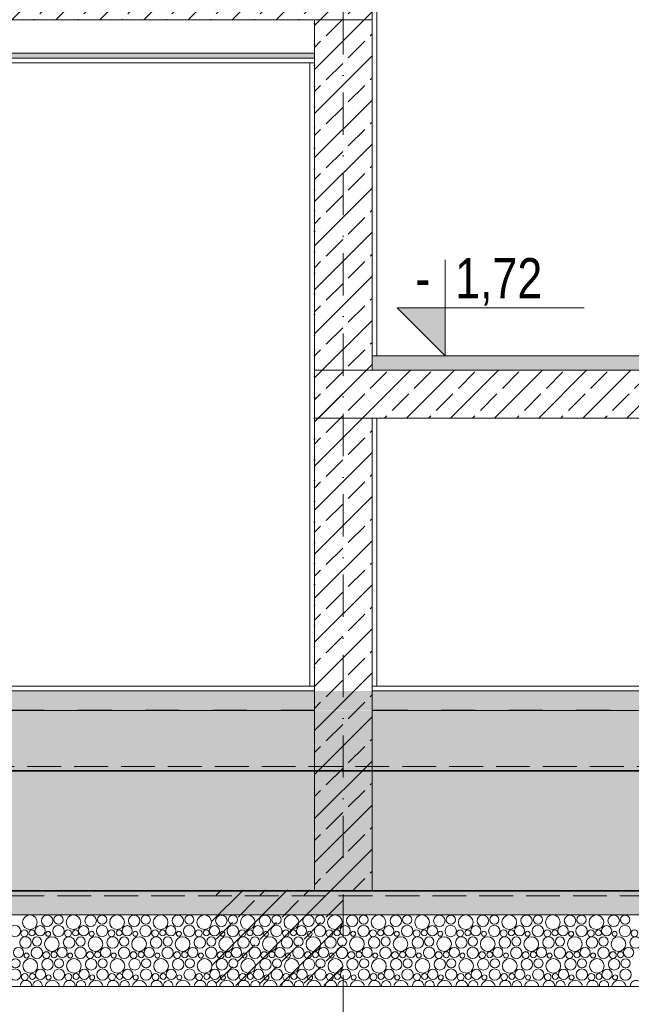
# Model space of a CAD drawing. Header units: millimetres. Extents: x -126680 to -83680, y 18016 to 39016.
# Tile 5 of 121: x -113380 to -110828, y 21285 to 25392. Entities that reach past the tile are written whole.
import ezdxf

# ---------------------------------------------------------------- set-up
doc = ezdxf.new("R2010")
doc.units = ezdxf.units.MM
doc.header["$MEASUREMENT"] = 0
for name, pattern in [('Krawędzie ukryte', [195.611112, 141.111112, -54.5]), ('Kropki i Kreski', [335.138881, 176.388884, -88.194442, 0, -70.555556]), ('Przerywana', [282.222223, 141.111112, -141.111112])]:
    doc.linetypes.add(name, pattern=pattern)
for name, color, linetype, lineweight in [('Nowe_0_Nr_pióra__21', 7, 'Continuous', 20), ('Nowe_Konstrukcja - Schody_Nr_pióra__3', 7, 'Continuous', 13), ('Nowe_Konstrukcja - Stropy_Nr_pióra__21', 7, 'Continuous', 20), ('Nowe_Konstrukcja - Stropy_Nr_pióra__3', 7, 'Continuous', 13), ('Nowe_Konstrukcja - Stropy_Nr_pióra__41', 7, 'Continuous', 13), ('Nowe_Konstrukcja - Stropy_Nr_pióra__7', 7, 'Continuous', 35), ('Nowe_Konstrukcja - Ściany zew_Nr_pióra__21', 7, 'Continuous', 20), ('Nowe_Konstrukcja - Ściany zew_Nr_pióra__3', 7, 'Continuous', 13), ('Nowe_Osie_Nr_pióra__3', 7, 'Continuous', 13), ('Nowe_Osie_Nr_pióra__4', 8, 'Continuous', 13), ('Nowe_Tabelka_Nr_pióra__3', 7, 'Continuous', 13)]:
    doc.layers.add(name, color=color, linetype=linetype, lineweight=lineweight)
for name, color, linetype, lineweight, true_color in [('Nowe_Konstrukcja - Schody_Nr_pióra__116', 7, 'Continuous', 13, 0xcccccc), ('Nowe_Konstrukcja - Stropy_Nr_pióra__23', 7, 'Continuous', 13, 0x858585), ('Nowe_Konstrukcja - Stropy_Nr_pióra__62', 7, 'Continuous', 18, 0xaaaaaa), ('Nowe_Konstrukcja - Ściany zew_Nr_pióra__23', 7, 'Continuous', 13, 0x858585)]:
    doc.layers.add(name, color=color, linetype=linetype, lineweight=lineweight, true_color=true_color)
doc.styles.add('STYL_AUTOMATYCZNY_2', font='arial.ttf', dxfattribs={"width": 0.8})
pattern_1 = [(45, (0, 0), (-91.92388, 91.92388), []), (45, (-45.96, 45.96), (-91.92388, 91.92388), [97.5, -32.5])]
pattern_2 = [(0, (0, 0), (0, 311.76916), [30, -150]), (0, (90, 155.9), (0, 311.76916), [30, -150]), (60, (0, 0), (-270, 155.8846), [30, -150]), (60, (180, 0), (-270, 155.8846), [30, -150]), (120, (30, 0), (270, 155.8846), [30, -150]), (120, (210, 0), (270, 155.8846), [30, -150]), (0, (0, 30), (0, 60.000002), [0, -60.000002, 0, -90.000004]), (45, (30, 30), (-42.42641, 42.42641), [0, -45.000002, 0, -75.000003])]

# ---------------------------------------------------------------- blocks, each defined once
blk = doc.blocks.new('*X4')
at = {"layer": 'Nowe_Konstrukcja - Stropy_Nr_pióra__62', "color": 253, "linetype": 'Continuous', "lineweight": 18, "true_color": 0xaaaaaa}
for centre, radius in [((-113337.5, 21626.9), 30.6), ((-113265.7, 21633.2), 23.9), ((-113217.7, 21637.6), 19.2), ((-113155.6, 21626.9), 30.6), ((-113083.8, 21633.2), 23.9), ((-113035.8, 21637.6), 19.2), ((-112973.7, 21626.9), 30.6), ((-112902, 21633.2), 23.9), ((-112853.9, 21637.6), 19.2), ((-112791.9, 21626.9), 30.6), ((-112720.1, 21633.2), 23.9), ((-112672.1, 21637.6), 19.2), ((-112610, 21626.9), 30.6), ((-112538.3, 21633.2), 23.9), ((-112490.2, 21637.6), 19.2), ((-112428.2, 21626.9), 30.6), ((-112356.4, 21633.2), 23.9), ((-112308.4, 21637.6), 19.2), ((-112246.3, 21626.9), 30.6), ((-112174.5, 21633.2), 23.9), ((-112126.5, 21637.6), 19.2), ((-112064.5, 21626.9), 30.6), ((-111992.7, 21633.2), 23.9), ((-111944.7, 21637.6), 19.2), ((-111882.6, 21626.9), 30.6), ((-111810.8, 21633.2), 23.9), ((-111762.8, 21637.6), 19.2), ((-111700.8, 21626.9), 30.6), ((-111629, 21633.2), 23.9), ((-111581, 21637.6), 19.2), ((-111518.9, 21626.9), 30.6), ((-111447.1, 21633.2), 23.9), ((-111399.1, 21637.6), 19.2), ((-111337.1, 21626.9), 30.6), ((-111265.3, 21633.2), 23.9), ((-111217.3, 21637.6), 19.2), ((-111155.2, 21626.9), 30.6), ((-111083.4, 21633.2), 23.9), ((-111035.4, 21637.6), 19.2), ((-110973.4, 21626.9), 30.6), ((-110901.6, 21633.2), 23.9), ((-110853.6, 21637.6), 19.2), ((-113400, 21590.4), 23.7), ((-113294.9, 21591.5), 21.3), ((-113218.2, 21590.4), 23.7), ((-113113, 21591.5), 21.3), ((-113036.3, 21590.4), 23.7), ((-112931.2, 21591.5), 21.3), ((-112854.5, 21590.4), 23.7), ((-112749.3, 21591.5), 21.3), ((-112672.6, 21590.4), 23.7), ((-112567.5, 21591.5), 21.3), ((-112490.7, 21590.4), 23.7), ((-112385.6, 21591.5), 21.3), ((-112308.9, 21590.4), 23.7), ((-112203.8, 21591.5), 21.3), ((-112127, 21590.4), 23.7), ((-112021.9, 21591.5), 21.3), ((-111945.2, 21590.4), 23.7), ((-111840.1, 21591.5), 21.3), ((-111763.3, 21590.4), 23.7), ((-111658.2, 21591.5), 21.3), ((-111581.5, 21590.4), 23.7), ((-111476.4, 21591.5), 21.3), ((-111399.6, 21590.4), 23.7), ((-111294.5, 21591.5), 21.3), ((-111217.8, 21590.4), 23.7), ((-111112.7, 21591.5), 21.3), ((-111035.9, 21590.4), 23.7), ((-110930.8, 21591.5), 21.3), ((-110854.1, 21590.4), 23.7), ((-113355.7, 21542.2), 23.9), ((-113360.5, 21580.8), 14.3), ((-113328.6, 21582.6), 12.5), ((-113245.6, 21535.9), 30.6), ((-113261.2, 21578.8), 10.3), ((-113173.8, 21542.2), 23.9), ((-113178.7, 21580.8), 14.3), ((-113146.7, 21582.6), 12.5), ((-113063.7, 21535.9), 30.6), ((-113079.4, 21578.8), 10.3), ((-112992, 21542.2), 23.9), ((-112996.8, 21580.8), 14.3), ((-112964.9, 21582.6), 12.5), ((-112881.9, 21535.9), 30.6), ((-112897.5, 21578.8), 10.3), ((-112810.1, 21542.2), 23.9), ((-112814.9, 21580.8), 14.3), ((-112783, 21582.6), 12.5), ((-112700, 21535.9), 30.6), ((-112715.7, 21578.8), 10.3), ((-112628.3, 21542.2), 23.9), ((-112633.1, 21580.8), 14.3), ((-112601.2, 21582.6), 12.5), ((-112518.2, 21535.9), 30.6), ((-112533.8, 21578.8), 10.3), ((-112446.4, 21542.2), 23.9), ((-112451.2, 21580.8), 14.3), ((-112419.3, 21582.6), 12.5), ((-112336.3, 21535.9), 30.6), ((-112351.9, 21578.8), 10.3), ((-112264.5, 21542.2), 23.9), ((-112269.4, 21580.8), 14.3), ((-112237.5, 21582.6), 12.5), ((-112154.5, 21535.9), 30.6), ((-112170.1, 21578.8), 10.3), ((-112082.7, 21542.2), 23.9), ((-112087.5, 21580.8), 14.3), ((-112055.6, 21582.6), 12.5), ((-111972.6, 21535.9), 30.6), ((-111988.2, 21578.8), 10.3), ((-111900.8, 21542.2), 23.9), ((-111905.7, 21580.8), 14.3), ((-111873.8, 21582.6), 12.5), ((-111790.8, 21535.9), 30.6), ((-111806.4, 21578.8), 10.3), ((-111719, 21542.2), 23.9), ((-111723.8, 21580.8), 14.3), ((-111691.9, 21582.6), 12.5), ((-111608.9, 21535.9), 30.6), ((-111624.5, 21578.8), 10.3), ((-111537.1, 21542.2), 23.9), ((-111542, 21580.8), 14.3), ((-111510.1, 21582.6), 12.5), ((-111427.1, 21535.9), 30.6), ((-111442.7, 21578.8), 10.3), ((-111355.3, 21542.2), 23.9), ((-111360.1, 21580.8), 14.3), ((-111328.2, 21582.6), 12.5), ((-111245.2, 21535.9), 30.6), ((-111260.8, 21578.8), 10.3), ((-111173.4, 21542.2), 23.9), ((-111178.3, 21580.8), 14.3), ((-111146.3, 21582.6), 12.5), ((-111063.4, 21535.9), 30.6), ((-111079, 21578.8), 10.3), ((-110991.6, 21542.2), 23.9), ((-110996.4, 21580.8), 14.3), ((-110964.5, 21582.6), 12.5), ((-110881.5, 21535.9), 30.6), ((-110897.1, 21578.8), 10.3), ((-110809.7, 21542.2), 23.9), ((-110814.6, 21580.8), 14.3), ((-113307.7, 21546.6), 19.2), ((-113125.8, 21546.6), 19.2), ((-112943.9, 21546.6), 19.2), ((-112762.1, 21546.6), 19.2), ((-112580.2, 21546.6), 19.2), ((-112398.4, 21546.6), 19.2), ((-112216.5, 21546.6), 19.2), ((-112034.7, 21546.6), 19.2), ((-111852.8, 21546.6), 19.2), ((-111671, 21546.6), 19.2), ((-111489.1, 21546.6), 19.2), ((-111307.3, 21546.6), 19.2), ((-111125.4, 21546.6), 19.2), ((-110943.6, 21546.6), 19.2), ((-113384.9, 21500.5), 21.3), ((-113351.2, 21487.8), 10.3), ((-113308.2, 21499.4), 23.7), ((-113268.7, 21489.8), 14.3), ((-113236.7, 21491.6), 12.5), ((-113203, 21500.5), 21.3), ((-113169.4, 21487.8), 10.3), ((-113126.3, 21499.4), 23.7), ((-113086.8, 21489.8), 14.3), ((-113054.9, 21491.6), 12.5), ((-113021.2, 21500.5), 21.3), ((-112987.5, 21487.8), 10.3), ((-112944.5, 21499.4), 23.7), ((-112904.9, 21489.8), 14.3), ((-112873, 21491.6), 12.5), ((-112839.3, 21500.5), 21.3), ((-112805.7, 21487.8), 10.3), ((-112762.6, 21499.4), 23.7), ((-112723.1, 21489.8), 14.3), ((-112691.2, 21491.6), 12.5), ((-112657.5, 21500.5), 21.3), ((-112623.8, 21487.8), 10.3), ((-112580.7, 21499.4), 23.7), ((-112541.2, 21489.8), 14.3), ((-112509.3, 21491.6), 12.5), ((-112475.6, 21500.5), 21.3), ((-112441.9, 21487.8), 10.3), ((-112398.9, 21499.4), 23.7), ((-112359.4, 21489.8), 14.3), ((-112327.5, 21491.6), 12.5), ((-112293.8, 21500.5), 21.3), ((-112260.1, 21487.8), 10.3), ((-112217, 21499.4), 23.7), ((-112177.5, 21489.8), 14.3), ((-112145.6, 21491.6), 12.5), ((-112111.9, 21500.5), 21.3), ((-112078.2, 21487.8), 10.3), ((-112035.2, 21499.4), 23.7), ((-111995.7, 21489.8), 14.3), ((-111963.8, 21491.6), 12.5), ((-111930.1, 21500.5), 21.3), ((-111896.4, 21487.8), 10.3), ((-111853.3, 21499.4), 23.7), ((-111813.8, 21489.8), 14.3), ((-111781.9, 21491.6), 12.5), ((-111748.2, 21500.5), 21.3), ((-111714.5, 21487.8), 10.3), ((-111671.5, 21499.4), 23.7), ((-111632, 21489.8), 14.3), ((-111600.1, 21491.6), 12.5), ((-111566.4, 21500.5), 21.3), ((-111532.7, 21487.8), 10.3), ((-111489.6, 21499.4), 23.7), ((-111450.1, 21489.8), 14.3), ((-111418.2, 21491.6), 12.5), ((-111384.5, 21500.5), 21.3), ((-111350.8, 21487.8), 10.3), ((-111307.8, 21499.4), 23.7), ((-111268.3, 21489.8), 14.3), ((-111236.3, 21491.6), 12.5), ((-111202.7, 21500.5), 21.3), ((-111169, 21487.8), 10.3), ((-111125.9, 21499.4), 23.7), ((-111086.4, 21489.8), 14.3), ((-111054.5, 21491.6), 12.5), ((-111020.8, 21500.5), 21.3), ((-110987.1, 21487.8), 10.3), ((-110944.1, 21499.4), 23.7), ((-110904.6, 21489.8), 14.3), ((-110872.6, 21491.6), 12.5), ((-110839, 21500.5), 21.3), ((-113397.7, 21455.6), 19.2), ((-113335.6, 21444.9), 30.6), ((-113263.8, 21451.2), 23.9), ((-113215.8, 21455.6), 19.2), ((-113153.7, 21444.9), 30.6), ((-113082, 21451.2), 23.9), ((-113033.9, 21455.6), 19.2), ((-112971.9, 21444.9), 30.6), ((-112900.1, 21451.2), 23.9), ((-112852.1, 21455.6), 19.2), ((-112790, 21444.9), 30.6), ((-112718.3, 21451.2), 23.9), ((-112670.2, 21455.6), 19.2), ((-112608.2, 21444.9), 30.6), ((-112536.4, 21451.2), 23.9), ((-112488.4, 21455.6), 19.2), ((-112426.3, 21444.9), 30.6), ((-112354.5, 21451.2), 23.9), ((-112306.5, 21455.6), 19.2), ((-112244.5, 21444.9), 30.6), ((-112172.7, 21451.2), 23.9), ((-112124.7, 21455.6), 19.2), ((-112062.6, 21444.9), 30.6), ((-111990.8, 21451.2), 23.9), ((-111942.8, 21455.6), 19.2), ((-111880.8, 21444.9), 30.6), ((-111809, 21451.2), 23.9), ((-111761, 21455.6), 19.2), ((-111698.9, 21444.9), 30.6), ((-111627.1, 21451.2), 23.9), ((-111579.1, 21455.6), 19.2), ((-111517.1, 21444.9), 30.6), ((-111445.3, 21451.2), 23.9), ((-111397.3, 21455.6), 19.2), ((-111335.2, 21444.9), 30.6), ((-111263.4, 21451.2), 23.9), ((-111215.4, 21455.6), 19.2), ((-111153.4, 21444.9), 30.6), ((-111081.6, 21451.2), 23.9), ((-111033.6, 21455.6), 19.2), ((-110971.5, 21444.9), 30.6), ((-110899.7, 21451.2), 23.9), ((-110851.7, 21455.6), 19.2), ((-113398.2, 21408.4), 23.7), ((-113358.7, 21398.8), 14.3), ((-113326.7, 21400.6), 12.5), ((-113293, 21409.5), 21.3), ((-113259.4, 21396.8), 10.3), ((-113216.3, 21408.4), 23.7), ((-113176.8, 21398.8), 14.3), ((-113144.9, 21400.6), 12.5), ((-113111.2, 21409.5), 21.3), ((-113077.5, 21396.8), 10.3), ((-113034.5, 21408.4), 23.7), ((-112994.9, 21398.8), 14.3), ((-112963, 21400.6), 12.5), ((-112929.3, 21409.5), 21.3), ((-112895.7, 21396.8), 10.3), ((-112852.6, 21408.4), 23.7), ((-112813.1, 21398.8), 14.3), ((-112781.2, 21400.6), 12.5), ((-112747.5, 21409.5), 21.3), ((-112713.8, 21396.8), 10.3), ((-112670.7, 21408.4), 23.7), ((-112631.2, 21398.8), 14.3), ((-112599.3, 21400.6), 12.5), ((-112565.6, 21409.5), 21.3), ((-112531.9, 21396.8), 10.3), ((-112488.9, 21408.4), 23.7), ((-112449.4, 21398.8), 14.3), ((-112417.5, 21400.6), 12.5), ((-112383.8, 21409.5), 21.3), ((-112350.1, 21396.8), 10.3), ((-112307, 21408.4), 23.7), ((-112267.5, 21398.8), 14.3), ((-112235.6, 21400.6), 12.5), ((-112201.9, 21409.5), 21.3), ((-112168.2, 21396.8), 10.3), ((-112125.2, 21408.4), 23.7), ((-112085.7, 21398.8), 14.3), ((-112053.8, 21400.6), 12.5), ((-112020.1, 21409.5), 21.3), ((-111986.4, 21396.8), 10.3), ((-111943.3, 21408.4), 23.7), ((-111903.8, 21398.8), 14.3), ((-111871.9, 21400.6), 12.5), ((-111838.2, 21409.5), 21.3), ((-111804.5, 21396.8), 10.3), ((-111761.5, 21408.4), 23.7), ((-111722, 21398.8), 14.3), ((-111690.1, 21400.6), 12.5), ((-111656.4, 21409.5), 21.3), ((-111622.7, 21396.8), 10.3), ((-111579.6, 21408.4), 23.7), ((-111540.1, 21398.8), 14.3), ((-111508.2, 21400.6), 12.5), ((-111474.5, 21409.5), 21.3), ((-111440.8, 21396.8), 10.3), ((-111397.8, 21408.4), 23.7), ((-111358.3, 21398.8), 14.3), ((-111326.3, 21400.6), 12.5), ((-111292.7, 21409.5), 21.3), ((-111259, 21396.8), 10.3), ((-111215.9, 21408.4), 23.7), ((-111176.4, 21398.8), 14.3), ((-111144.5, 21400.6), 12.5), ((-111110.8, 21409.5), 21.3), ((-111077.1, 21396.8), 10.3), ((-111034.1, 21408.4), 23.7), ((-110994.6, 21398.8), 14.3), ((-110962.6, 21400.6), 12.5), ((-110929, 21409.5), 21.3), ((-110895.3, 21396.8), 10.3), ((-110852.2, 21408.4), 23.7)]:
    blk.add_circle(centre, radius, dxfattribs=at)
for centre, radius, start, end in [((-113310, 21681.4), 23.7, 257.736, 282.264), ((-113270.5, 21671.8), 14.3, 251.5647, 288.4353), ((-113128.2, 21681.4), 23.7, 257.736, 282.264), ((-113088.7, 21671.8), 14.3, 251.5647, 288.4353), ((-112946.3, 21681.4), 23.7, 257.736, 282.264), ((-112906.8, 21671.8), 14.3, 251.5647, 288.4353), ((-112764.5, 21681.4), 23.7, 257.736, 282.264), ((-112724.9, 21671.8), 14.3, 251.5647, 288.4353), ((-112582.6, 21681.4), 23.7, 257.736, 282.264), ((-112543.1, 21671.8), 14.3, 251.5647, 288.4353), ((-112400.7, 21681.4), 23.7, 257.736, 282.264), ((-112361.2, 21671.8), 14.3, 251.5647, 288.4353), ((-112218.9, 21681.4), 23.7, 257.736, 282.264), ((-112179.4, 21671.8), 14.3, 251.5647, 288.4353), ((-112037, 21681.4), 23.7, 257.736, 282.264), ((-111997.5, 21671.8), 14.3, 251.5647, 288.4353), ((-111855.2, 21681.4), 23.7, 257.736, 282.264), ((-111815.7, 21671.8), 14.3, 251.5647, 288.4353), ((-111673.3, 21681.4), 23.7, 257.736, 282.264), ((-111633.8, 21671.8), 14.3, 251.5647, 288.4353), ((-111491.5, 21681.4), 23.7, 257.736, 282.264), ((-111452, 21671.8), 14.3, 251.5647, 288.4353), ((-111309.6, 21681.4), 23.7, 257.736, 282.264), ((-111270.1, 21671.8), 14.3, 251.5647, 288.4353), ((-111127.8, 21681.4), 23.7, 257.736, 282.264), ((-111088.3, 21671.8), 14.3, 251.5647, 288.4353), ((-110945.9, 21681.4), 23.7, 257.736, 282.264), ((-110906.4, 21671.8), 14.3, 251.5647, 288.4353), ((-113353.8, 21360.2), 23.9, 355.4446, 184.5554), ((-113305.8, 21364.6), 19.2, 340.8104, 199.1896), ((-113243.7, 21353.9), 30.6, 8.1412, 171.8588), ((-113172, 21360.2), 23.9, 355.4446, 184.5554), ((-113123.9, 21364.6), 19.2, 340.8104, 199.1896), ((-113061.9, 21353.9), 30.6, 8.1412, 171.8588), ((-112990.1, 21360.2), 23.9, 355.4446, 184.5554), ((-112942.1, 21364.6), 19.2, 340.8104, 199.1896), ((-112880, 21353.9), 30.6, 8.1412, 171.8588), ((-112808.3, 21360.2), 23.9, 355.4446, 184.5554), ((-112760.2, 21364.6), 19.2, 340.8104, 199.1896), ((-112698.2, 21353.9), 30.6, 8.1412, 171.8588), ((-112626.4, 21360.2), 23.9, 355.4446, 184.5554), ((-112578.4, 21364.6), 19.2, 340.8104, 199.1896), ((-112516.3, 21353.9), 30.6, 8.1412, 171.8588), ((-112444.5, 21360.2), 23.9, 355.4446, 184.5554), ((-112396.5, 21364.6), 19.2, 340.8104, 199.1896), ((-112334.5, 21353.9), 30.6, 8.1412, 171.8588), ((-112262.7, 21360.2), 23.9, 355.4446, 184.5554), ((-112214.7, 21364.6), 19.2, 340.8104, 199.1896), ((-112152.6, 21353.9), 30.6, 8.1412, 171.8588), ((-112080.8, 21360.2), 23.9, 355.4446, 184.5554), ((-112032.8, 21364.6), 19.2, 340.8104, 199.1896), ((-111970.8, 21353.9), 30.6, 8.1412, 171.8588), ((-111899, 21360.2), 23.9, 355.4446, 184.5554), ((-111851, 21364.6), 19.2, 340.8104, 199.1896), ((-111788.9, 21353.9), 30.6, 8.1412, 171.8588), ((-111717.1, 21360.2), 23.9, 355.4446, 184.5554), ((-111669.1, 21364.6), 19.2, 340.8104, 199.1896), ((-111607.1, 21353.9), 30.6, 8.1412, 171.8588), ((-111535.3, 21360.2), 23.9, 355.4446, 184.5554), ((-111487.3, 21364.6), 19.2, 340.8104, 199.1896), ((-111425.2, 21353.9), 30.6, 8.1412, 171.8588), ((-111353.4, 21360.2), 23.9, 355.4446, 184.5554), ((-111305.4, 21364.6), 19.2, 340.8104, 199.1896), ((-111243.4, 21353.9), 30.6, 8.1412, 171.8588), ((-111171.6, 21360.2), 23.9, 355.4446, 184.5554), ((-111123.6, 21364.6), 19.2, 340.8104, 199.1896), ((-111061.5, 21353.9), 30.6, 8.1412, 171.8588), ((-110989.7, 21360.2), 23.9, 355.4446, 184.5554), ((-110941.7, 21364.6), 19.2, 340.8104, 199.1896), ((-110879.6, 21353.9), 30.6, 8.1412, 171.8588), ((-110807.9, 21360.2), 23.9, 355.4446, 184.5554)]:
    blk.add_arc(centre, radius, start, end, dxfattribs=at)
blk = doc.blocks.new('Wypełnienie_2_2', base_point=(0, 0))
at = {"layer": 'Nowe_Konstrukcja - Stropy_Nr_pióra__21', "color": 7, "linetype": 'Continuous', "lineweight": 20, "flags": 128}
blk.add_lwpolyline([(-122349.5, 21358.3), (-95431.4, 21358.3), (-95431.4, 21658.3), (-122349.5, 21658.3)], close=True, dxfattribs=at)
at = {"layer": 'Nowe_Konstrukcja - Stropy_Nr_pióra__62', "color": 253, "linetype": 'Continuous', "lineweight": 18, "true_color": 0xaaaaaa}
blk.add_blockref('*X4', (0, 0), dxfattribs=at)

msp = doc.modelspace()

# ---------------------------------------------------------------- hatches: boundary and pattern name
at = {"layer": 'Nowe_Konstrukcja - Schody_Nr_pióra__116', "linetype": 'Continuous', "lineweight": 13, "true_color": 0xcccccc}
msp.add_hatch(color=254, dxfattribs=at).paths.add_polyline_path([(-111909, 23930.1), (-109989, 23930.1), (-109989, 23990.1), (-111909, 23990.1)])
at = {"layer": 'Nowe_Konstrukcja - Stropy_Nr_pióra__23', "linetype": 'Continuous', "lineweight": 13, "true_color": 0x858585}
h = msp.add_hatch(dxfattribs=at)
h.set_pattern_fill('Beton_zbrojony_0002', color=252, style=0, pattern_type=2)
h.set_pattern_definition(pattern_1)
h.paths.add_polyline_path([(-122049.5, 25342.3), (-121809.5, 25342.3), (-121809.5, 25392.3), (-112149.5, 25392.3), (-111909.5, 25392.3), (-111909.5, 25592.3), (-122049.5, 25592.3), (-122049.5, 25392.3)])
at = {"layer": 'Nowe_Konstrukcja - Stropy_Nr_pióra__23', "linetype": 'Continuous', "lineweight": 0, "true_color": 0xe0e0e0}
for points in [[(-113289.5, 25252.3), (-114899.5, 25252.3), (-114899.5, 25232.3), (-113289.5, 25232.3)], [(-112149.5, 25252.3), (-113289.5, 25252.3), (-113289.5, 25232.3), (-112149.5, 25232.3)]]:
    msp.add_hatch(color=254, dxfattribs=at).paths.add_polyline_path(points)
at = {"layer": 'Nowe_Konstrukcja - Stropy_Nr_pióra__23', "linetype": 'Continuous', "lineweight": 13, "true_color": 0x858585}
h = msp.add_hatch(dxfattribs=at)
h.set_pattern_fill('Beton_zbrojony_0002', color=252, style=0, pattern_type=2)
h.set_pattern_definition(pattern_1)
h.paths.add_polyline_path([(-112149.5, 23930.1), (-112149.5, 23730.1), (-111909.5, 23730.1), (-110355.6, 23730.1), (-110204, 23636.9), (-110019, 23523), (-109892.9, 23445.5), (-109739, 23350.8), (-109612.9, 23273.3), (-109459, 23178.6), (-109332.9, 23101.1), (-109179, 23006.4), (-109052.9, 22928.8), (-108899, 22834.1), (-108772.9, 22756.6), (-108619, 22661.9), (-108492.9, 22584.4), (-108339, 22489.7), (-108289, 22458.9), (-108289, 22292.3), (-108289, 21762.5), (-108029, 21762.5), (-108029, 22611.3), (-108029, 22612.3), (-108059, 22612.3), (-108059, 22724.5), (-108339, 22724.5), (-108339, 22896.7), (-108619, 22896.7), (-108619, 23069), (-108899, 23069), (-108899, 23241.2), (-109179, 23241.2), (-109179, 23413.4), (-109459, 23413.4), (-109459, 23585.6), (-109739, 23585.6), (-109739, 23757.8), (-110019, 23757.8), (-110019, 23817.8), (-110019, 23930.1)])
at = {"layer": 'Nowe_Konstrukcja - Stropy_Nr_pióra__3', "linetype": 'Continuous', "lineweight": 13}
h = msp.add_hatch(dxfattribs=at)
h.set_pattern_fill('Beton_wylewany_0002', style=0, pattern_type=2)
h.set_pattern_definition(pattern_2)
h.paths.add_polyline_path([(-121789.4, 22592.3), (-121789.4, 22512.3), (-108375.6, 22512.3), (-108505.6, 22592.3)])
h = msp.add_hatch(dxfattribs=at)
h.set_pattern_fill('Styropian_0002', style=0, pattern_type=2)
h.set_pattern_definition([(90, (0, 0), (-173.20508, 0), [100, -200]), (90, (-86.6, 150), (-173.20508, 0), [100, -200]), (150, (-4e-14, 100), (86.60254, 150), [100, -200]), (150, (-173.2, 100), (86.60254, 150), [100, -200]), (210, (0, 0), (-86.60254, 150), [100, -200]), (210, (-173.2, -7e-14), (-86.60254, 150), [100, -200])])
h.paths.add_polyline_path([(-121789.4, 22510.3), (-121789.4, 22260.3), (-97449.5, 22260.3), (-97449.5, 22510.3), (-108028.9, 22510.3), (-108028.9, 22312.3), (-108050.4, 22312.3), (-108058.9, 22317.5), (-108372.3, 22510.3)])
h = msp.add_hatch(dxfattribs=at)
h.set_pattern_fill('Beton_zbrojony_0002', style=0, pattern_type=2)
h.set_pattern_definition(pattern_1)
h.paths.add_polyline_path([(-122249.5, 22258.3), (-122249.5, 21758.3), (-95509.5, 21758.3), (-95509.5, 22258.3)])
h = msp.add_hatch(dxfattribs=at)
h.set_pattern_fill('Beton_wylewany_0002', style=0, pattern_type=2)
h.set_pattern_definition(pattern_2)
h.paths.add_polyline_path([(-122249.5, 21758.3), (-122349.5, 21658.3), (-95409.5, 21658.3), (-95509.5, 21758.3)])
at = {"layer": 'Nowe_Konstrukcja - Ściany zew_Nr_pióra__21', "linetype": 'Continuous', "lineweight": 20}
msp.add_hatch(color=7, dxfattribs=at).paths.add_polyline_path([(-111604.7, 23990.1), (-111604.7, 24190.1), (-111804.7, 24190.1)])
at = {"layer": 'Nowe_Konstrukcja - Ściany zew_Nr_pióra__23', "linetype": 'Continuous', "lineweight": 13, "true_color": 0x858585}
h = msp.add_hatch(dxfattribs=at)
h.set_pattern_fill('Tynk_0002', color=252, style=0, pattern_type=2)
h.set_pattern_definition([(0, (0, 0), (0, 86.60254), [0, -50]), (0, (25, 43.3), (0, 86.60254), [0, -50])])
h.paths.add_polyline_path([(-112149.5, 25712.3), (-112169.5, 25712.3), (-112169.5, 22612.3), (-112149.5, 22612.3)])
h = msp.add_hatch(dxfattribs=at)
h.set_pattern_fill('Beton_zbrojony_0002', color=252, style=0, pattern_type=2)
h.set_pattern_definition(pattern_1)
h.paths.add_polyline_path([(-111909.5, 25392.3), (-112149.5, 25392.3), (-112149.5, 21762.6), (-111909.5, 21762.6)])
h = msp.add_hatch(dxfattribs=at)
h.set_pattern_fill('Beton_zbrojony_0002', color=252, style=0, pattern_type=2)
h.set_pattern_definition(pattern_1)
h.paths.add_polyline_path([(-111909.5, 22123.6), (-112149.5, 22123.6), (-112149.5, 21762.6), (-111909.5, 21762.6)])
h = msp.add_hatch(dxfattribs=at)
h.set_pattern_fill('Beton_zbrojony_0002', color=252, style=0, pattern_type=2)
h.set_pattern_definition(pattern_1)
h.paths.add_polyline_path([(-112579.5, 21762.6), (-112379.5, 21762.6), (-112029.5, 21762.6), (-112029.5, 21362.6), (-112149.5, 21362.6), (-112579.5, 21362.6)])

# ---------------------------------------------------------------- linework, layer by layer
at = {"layer": 'Nowe_0_Nr_pióra__21', "color": 7, "linetype": 'Continuous', "lineweight": 20, "flags": 128}
msp.add_lwpolyline([(-111604.7, 24390.1), (-111604.7, 23990.1), (-111604.7, 24190.1), (-111804.7, 24190.1), (-111604.7, 23990.1), (-111604.7, 24190.1), (-111024.5, 24190.1)], dxfattribs=at)
at = {"layer": 'Nowe_Konstrukcja - Schody_Nr_pióra__3', "color": 7, "linetype": 'Continuous', "lineweight": 13}
for p, q in [((-111909, 23990.1), (-109989, 23990.1)), ((-111909, 23930.1), (-111909, 23990.1)), ((-111909, 23730.1), (-110355.6, 23730.1))]:
    msp.add_line(p, q, dxfattribs=at)
at = {"layer": 'Nowe_Konstrukcja - Stropy_Nr_pióra__21', "color": 7, "linetype": 'Continuous', "lineweight": 20}
for p, q in [((-111909.5, 25392.3), (-111909.5, 25592.3)), ((-111909.5, 25203.2), (-111909.5, 25392.3)), ((-95969.4, 22258.3), (-121789.4, 22258.3)), ((-95969.4, 21758.3), (-121789.4, 21758.3))]:
    msp.add_line(p, q, dxfattribs=at)
at = {"layer": 'Nowe_Konstrukcja - Stropy_Nr_pióra__21', "color": 7, "linetype": 'Continuous', "lineweight": 20, "flags": 128}
msp.add_lwpolyline([(-122049.5, 25342.3), (-121809.5, 25342.3), (-121809.5, 25392.3), (-112149.5, 25392.3), (-111909.5, 25392.3), (-111909.5, 25592.3), (-122049.5, 25592.3), (-122049.5, 25392.3)], close=True, dxfattribs=at)
msp.add_lwpolyline([(-110019, 23930.1), (-112149.5, 23930.1), (-112149.5, 23730.1), (-111909.5, 23730.1), (-110355.6, 23730.1)], dxfattribs=at)
at = {"layer": 'Nowe_Konstrukcja - Stropy_Nr_pióra__3', "color": 7, "linetype": 'Continuous', "lineweight": 13}
for p, q in [((-113289.5, 25392.3), (-112149.5, 25392.3)), ((-115989.5, 25252.3), (-112149.5, 25252.3)), ((-115989.5, 25232.3), (-112149.5, 25232.3)), ((-113289.5, 25252.3), (-112149.5, 25252.3)), ((-113289.5, 25252.3), (-112149.5, 25252.3)), ((-113289.5, 25232.3), (-112149.5, 25232.3)), ((-113289.5, 25232.3), (-112149.5, 25232.3))]:
    msp.add_line(p, q, dxfattribs=at)
at = {"layer": 'Nowe_Konstrukcja - Stropy_Nr_pióra__3', "color": 7, "linetype": 'Przerywana', "lineweight": 13}
for p, q in [((-112149.5, 22512.3), (-121789.4, 22512.3)), ((-108375.6, 22512.3), (-111909.5, 22512.3))]:
    msp.add_line(p, q, dxfattribs=at)
at = {"layer": 'Nowe_Konstrukcja - Stropy_Nr_pióra__41', "color": 7, "linetype": 'Continuous', "lineweight": 13}
for p, q in [((-112169.4, 22612.3), (-115969.4, 22612.3)), ((-108538.2, 22612.3), (-111889.4, 22612.3)), ((-112149.5, 22592.3), (-121789.4, 22592.3)), ((-108505.6, 22592.3), (-111909.5, 22592.3)), ((-112149.5, 22510.3), (-121789.4, 22510.3)), ((-108372.3, 22510.3), (-111909.5, 22510.3)), ((-95969.4, 22260.3), (-121789.4, 22260.3)), ((-95969.4, 21658.3), (-121789.4, 21658.3)), ((-95969.4, 21358.3), (-121789.4, 21358.3))]:
    msp.add_line(p, q, dxfattribs=at)
at = {"layer": 'Nowe_Konstrukcja - Stropy_Nr_pióra__7', "color": 7, "linetype": 'Continuous', "lineweight": 35, "flags": 128}
msp.add_lwpolyline([(-122249.5, 22258.3), (-122249.5, 21758.3), (-95509.5, 21758.3), (-95509.5, 22258.3)], close=True, dxfattribs=at)
at = {"layer": 'Nowe_Konstrukcja - Ściany zew_Nr_pióra__21', "color": 7, "linetype": 'Continuous', "lineweight": 20}
for p, q in [((-112149.5, 21762.6), (-112149.5, 25392.3)), ((-111909.5, 23930.1), (-111909.5, 25212.3)), ((-111909.5, 23930.1), (-111909.5, 24074.5)), ((-111909.5, 21762.6), (-111909.5, 23730.1))]:
    msp.add_line(p, q, dxfattribs=at)
at = {"layer": 'Nowe_Konstrukcja - Ściany zew_Nr_pióra__21', "color": 7, "linetype": 'Krawędzie ukryte', "lineweight": 20, "flags": 128}
msp.add_lwpolyline([(-121799.5, 22627), (-121799.5, 22276), (-95488, 22276), (-95488, 21737.1), (-122277.5, 21737.1), (-122277.5, 22276), (-122059.5, 22276), (-122059.5, 22627)], dxfattribs=at)
at = {"layer": 'Nowe_Konstrukcja - Ściany zew_Nr_pióra__21', "color": 7, "linetype": 'Continuous', "lineweight": 20, "flags": 128}
for points in [[(-111909.5, 22123.6), (-111909.5, 21762.6)], [(-122249.5, 21758.3), (-122349.5, 21658.3), (-121049.5, 21658.3), (-95409.5, 21658.3)]]:
    msp.add_lwpolyline(points, dxfattribs=at)
at = {"layer": 'Nowe_Konstrukcja - Ściany zew_Nr_pióra__3', "color": 7, "linetype": 'Continuous', "lineweight": 13}
for p, q in [((-111909.5, 25232.3), (-111909.5, 25712.3)), ((-111909.5, 23930.1), (-111909.5, 25712.3)), ((-111889.5, 23990.1), (-111889.5, 25712.3)), ((-113289.5, 25392.3), (-113269.5, 25392.3)), ((-112169.5, 25392.3), (-112149.5, 25392.3)), ((-112149.5, 22612.3), (-112149.5, 25392.3)), ((-111909.5, 24274.5), (-111909.5, 25392.3)), ((-115969.5, 25212.3), (-112149.5, 25212.3)), ((-113269.5, 25212.3), (-112169.5, 25212.3)), ((-112169.5, 22612.3), (-112169.5, 25212.3)), ((-111909.5, 22612.3), (-111909.5, 23730.1)), ((-111909.5, 22612.3), (-111909.5, 23730.1)), ((-111889.5, 22612.3), (-111889.5, 23730.1)), ((-115989.5, 22612.3), (-112149.5, 22612.3)), ((-111909.5, 22612.3), (-108536, 22612.3))]:
    msp.add_line(p, q, dxfattribs=at)
at = {"layer": 'Nowe_Osie_Nr_pióra__3', "color": 7, "linetype": 'Kropki i Kreski', "lineweight": 13}
msp.add_line((-112029.5, 21740.9), (-112029.5, 19959.3), dxfattribs=at)
msp.add_point((-112029.5, 21740.9), dxfattribs=at)
msp.add_point((-112029.5, 21740.9), dxfattribs=at)
at = {"layer": 'Nowe_Osie_Nr_pióra__4', "color": 8, "linetype": 'Kropki i Kreski', "lineweight": 13}
msp.add_line((-112029.5, 37157.1), (-112029.5, 21740.9), dxfattribs=at)
msp.add_point((-112029.5, 21740.9), dxfattribs=at)
msp.add_point((-112029.5, 21740.9), dxfattribs=at)

# ---------------------------------------------------------------- block references
at = {"layer": 'Nowe_Konstrukcja - Stropy_Nr_pióra__62', "color": 253, "linetype": 'Continuous', "lineweight": 18, "true_color": 0xaaaaaa}
msp.add_blockref('Wypełnienie_2_2', (0, 0), dxfattribs=at)

# ---------------------------------------------------------------- texts
at = {"layer": 'Nowe_Tabelka_Nr_pióra__3', "color": 7, "linetype": 'Continuous', "lineweight": 13, "insert": (-111728.9, 24199.2), "char_height": 167.1876, "attachment_point": 7, "style": 'STYL_AUTOMATYCZNY_2'}
msp.add_mtext('\\A1;{\\pql;\\fArial|b0|i0|c238|p0;\\W0.800000;-  1\\fArial|b0|i0|c238|p0;\\W0.800000;,\\fArial|b0|i0|c238|p0;\\W0.800000;72}', dxfattribs=at)

doc.saveas('drawing.dxf')
